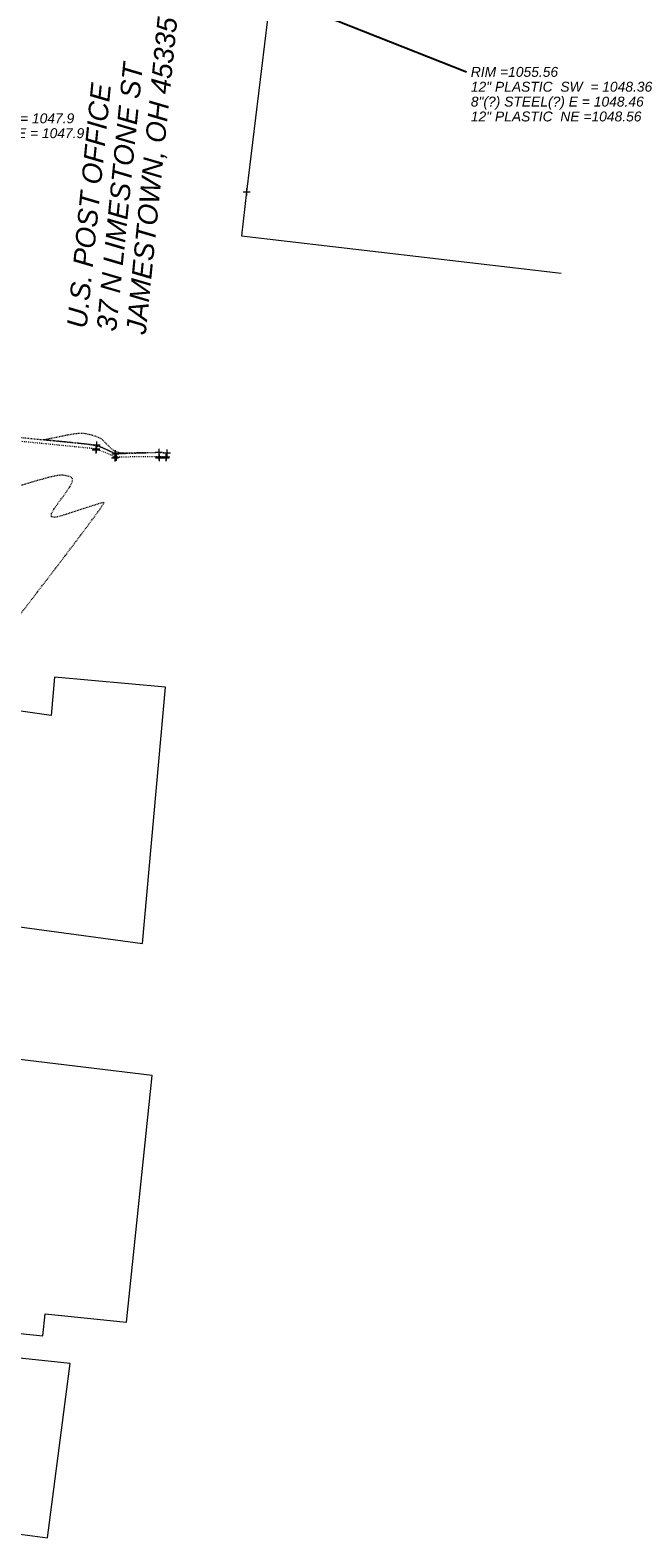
# Model space of a CAD drawing. Header units: feet. Extents: x 1620773 to 1693143, y 557267 to 607752.
# Tile 17 of 256: x 1621001 to 1621088, y 607073 to 607287. Entities that reach past the tile are written whole.
import ezdxf

# ---------------------------------------------------------------- set-up
doc = ezdxf.new("R2010")
doc.units = ezdxf.units.FT
doc.header["$MEASUREMENT"] = 0
for name, pattern in [('DGN Style 1', [0.16325, 0.000271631, -0.162979]), ('DGN Style 5', [0.190142, 0.081489, -0.108652]), ('HIDDEN2', [0.1875, 0.125, -0.0625])]:
    doc.linetypes.add(name, pattern=pattern)
for name, color, linetype, lineweight in [('BD_X_Building', 241, 'Continuous', 0), ('PV_P_EOP', 7, 'Continuous', 30), ('PV_X_Curb', 120, 'DGN Style 1', 0), ('PV_X_Parking_Lot', 7, 'DGN Style 5', 0), ('UT_X_Sanitary_Text', 7, 'Continuous', 0)]:
    doc.layers.add(name, color=color, linetype=linetype, lineweight=lineweight)
doc.layers.add('DT_X_Contour_Minor', color=1, linetype='HIDDEN2', lineweight=9, transparency=0.5)
doc.layers.add('SV_X_Shot_Marker (Construction)', color=40, linetype='Continuous', lineweight=0, transparency=0.5)
doc.styles.add('Label - LeftTop', font='ariali.ttf', dxfattribs={"height": 0.14})
doc.styles.add('Slanted-Normal LS 0.50 Masked', font='ariali.ttf', dxfattribs={"height": 0.14})
doc.styles.add('Style-Arial', font='arial.ttf')
doc.dimstyles.get("Standard").update_dxf_attribs({"dimtxt": 0.18, "dimasz": 0.18, "dimexe": 0.18, "dimexo": 0.0625, "dimgap": 0.09, "dimtad": 0, "dimtih": 1, "dimtoh": 1, "dimdec": 4, "dimzin": 0, "dimdsep": 46, "dimtxsty": 'Standard', "dimcen": 0.09, "dimadec": 0, "dimazin": 0, "dimtfac": 1, "dimtdec": 4, "dimtofl": 0, "dimtmove": 0, "dimatfit": 3, "dimfxl": 1, "dimtolj": 1, "dimtzin": 0, "dimarcsym": 0})

# ---------------------------------------------------------------- blocks, each defined once
blk = doc.blocks.new('SVPT_689')
at = {"layer": 'SV_X_Shot_Marker (Construction)', "transparency": 33554495}
for p, q in [((-0.025, 0), (0.025, 0)), ((0, 0.025), (0, -0.025))]:
    blk.add_line(p, q, dxfattribs=at)
blk.add_point((0, 0), dxfattribs=at)
blk = doc.blocks.new('SVPT_690')
at = {"layer": 'SV_X_Shot_Marker (Construction)', "transparency": 33554495}
for p, q in [((-0.025, 0), (0.025, 0)), ((0, 0.025), (0, -0.025))]:
    blk.add_line(p, q, dxfattribs=at)
blk.add_point((0, 0), dxfattribs=at)
blk = doc.blocks.new('SVPT_691')
at = {"layer": 'SV_X_Shot_Marker (Construction)', "transparency": 33554495}
for p, q in [((-0.025, 0), (0.025, 0)), ((0, 0.025), (0, -0.025))]:
    blk.add_line(p, q, dxfattribs=at)
blk.add_point((0, 0), dxfattribs=at)
blk = doc.blocks.new('SVPT_692')
at = {"layer": 'SV_X_Shot_Marker (Construction)', "transparency": 33554495}
for p, q in [((-0.025, 0), (0.025, 0)), ((0, 0.025), (0, -0.025))]:
    blk.add_line(p, q, dxfattribs=at)
blk.add_point((0, 0), dxfattribs=at)
blk = doc.blocks.new('SVPT_693')
at = {"layer": 'SV_X_Shot_Marker (Construction)', "transparency": 33554495}
for p, q in [((-0.025, 0), (0.025, 0)), ((0, 0.025), (0, -0.025))]:
    blk.add_line(p, q, dxfattribs=at)
blk.add_point((0, 0), dxfattribs=at)
blk = doc.blocks.new('SVPT_694')
at = {"layer": 'SV_X_Shot_Marker (Construction)', "transparency": 33554495}
for p, q in [((-0.025, 0), (0.025, 0)), ((0, 0.025), (0, -0.025))]:
    blk.add_line(p, q, dxfattribs=at)
blk.add_point((0, 0), dxfattribs=at)
blk = doc.blocks.new('SVPT_695')
at = {"layer": 'SV_X_Shot_Marker (Construction)', "transparency": 33554495}
for p, q in [((-0.025, 0), (0.025, 0)), ((0, 0.025), (0, -0.025))]:
    blk.add_line(p, q, dxfattribs=at)
blk.add_point((0, 0), dxfattribs=at)
blk = doc.blocks.new('SVPT_696')
at = {"layer": 'SV_X_Shot_Marker (Construction)', "transparency": 33554495}
for p, q in [((-0.025, 0), (0.025, 0)), ((0, 0.025), (0, -0.025))]:
    blk.add_line(p, q, dxfattribs=at)
blk.add_point((0, 0), dxfattribs=at)
blk = doc.blocks.new('SVPT_697')
at = {"layer": 'SV_X_Shot_Marker (Construction)', "transparency": 33554495}
for p, q in [((-0.025, 0), (0.025, 0)), ((0, 0.025), (0, -0.025))]:
    blk.add_line(p, q, dxfattribs=at)
blk.add_point((0, 0), dxfattribs=at)
blk = doc.blocks.new('SVPT_698')
at = {"layer": 'SV_X_Shot_Marker (Construction)', "transparency": 33554495}
for p, q in [((-0.025, 0), (0.025, 0)), ((0, 0.025), (0, -0.025))]:
    blk.add_line(p, q, dxfattribs=at)
blk.add_point((0, 0), dxfattribs=at)
blk = doc.blocks.new('SVPT_699')
at = {"layer": 'SV_X_Shot_Marker (Construction)', "transparency": 33554495}
for p, q in [((0, 0.025), (0, -0.025)), ((-0.025, 0), (0.025, 0))]:
    blk.add_line(p, q, dxfattribs=at)
blk.add_point((0, 0), dxfattribs=at)
blk = doc.blocks.new('SVPT_700')
at = {"layer": 'SV_X_Shot_Marker (Construction)', "transparency": 33554495}
for p, q in [((-0.025, 0), (0.025, 0)), ((0, 0.025), (0, -0.025))]:
    blk.add_line(p, q, dxfattribs=at)
blk.add_point((0, 0), dxfattribs=at)
blk = doc.blocks.new('SVPT_1046')
at = {"layer": 'SV_X_Shot_Marker (Construction)', "transparency": 33554495}
for p, q in [((0, 0.025), (0, -0.025)), ((-0.025, 0), (0.025, 0))]:
    blk.add_line(p, q, dxfattribs=at)
blk.add_point((0, 0), dxfattribs=at)
blk = doc.blocks.new('TerminatorOpen_0.5')
at = {"color": 0, "linetype": 'ByBlock', "lineweight": -2}
for q in [(-1, 0.25), (-1, 0), (-1, -0.25)]:
    blk.add_line((0, 0), q, dxfattribs=at)

msp = doc.modelspace()

# ---------------------------------------------------------------- linework, layer by layer
at = {"layer": 'BD_X_Building'}
for p, q in [((1621032.08, 607263.66), (1621031.33, 607257.46)), ((1621031.33, 607257.46), (1621076.52, 607252.16)), ((1621004.93, 607195.04), (1621004.44, 607189.66)), ((1621020.6, 607193.63), (1621004.93, 607195.04)), ((1621017.34, 607157.42), (1621020.6, 607193.63)), ((1621004.44, 607189.66), (1620985.99, 607192.3)), ((1620983.53, 607161.98), (1621017.34, 607157.42)), ((1621018.75, 607138.78), (1620973, 607144.29)), ((1621015.08, 607103.88), (1621018.75, 607138.78)), ((1621003.27, 607101.96), (1621003.6, 607105.09)), ((1621003.6, 607105.09), (1621015.08, 607103.88)), ((1621007.14, 607098.06), (1620967.57, 607102.17)), ((1620990.8, 607103.27), (1621003.27, 607101.96)), ((1621003.92, 607073.42), (1621007.14, 607098.06)), ((1620965.86, 607078.39), (1621003.92, 607073.42))]:
    msp.add_line(p, q, dxfattribs=at)
at = {"layer": 'BD_X_Building', "flags": 128}
msp.add_lwpolyline([(1621036.31, 607298.57), (1621032.08, 607263.66)], dxfattribs=at)
at = {"layer": 'DT_X_Contour_Minor', "transparency": 33554559, "elevation": 1054, "flags": 128}
for points in [[(1621003.36, 607228.62), (1621007.12, 607229.38), (1621007.87, 607229.5), (1621008.53, 607229.56), (1621009.08, 607229.55), (1621009.53, 607229.47), (1621010.6, 607229.17), (1621010.99, 607229.03), (1621011.36, 607228.84), (1621011.71, 607228.59), (1621012.04, 607228.29), (1621012.9, 607227.41), (1621013.26, 607227.13), (1621013.71, 607226.92), (1621014.24, 607226.8), (1621014.85, 607226.77), (1621017.91, 607226.79), (1621014.84, 607226.69), (1621014.26, 607226.67), (1621013.85, 607226.66), (1621013.6, 607226.65), (1621013.51, 607226.65), (1621013.51, 607226.65), (1621013.46, 607226.68), (1621013.06, 607226.86), (1621011.65, 607227.5), (1621011.16, 607227.67), (1621010.49, 607227.82), (1621009.64, 607227.96), (1621008.61, 607228.09), (1621003.36, 607228.62)], [(1620991.02, 607219.24), (1620988.27, 607218.39), (1620986.2, 607217.78), (1620984.79, 607217.43), (1620984.05, 607217.32), (1620982.97, 607217.38), (1620982.27, 607217.42), (1620980.96, 607217.53), (1620979.06, 607217.68), (1620976.56, 607217.9), (1620969.09, 607218.54), (1620966.62, 607218.69), (1620964.81, 607218.65), (1620963.65, 607218.42), (1620963.15, 607218), (1620962.69, 607216.63), (1620962.51, 607216.16), (1620962.32, 607215.79), (1620962.1, 607215.52), (1620961.88, 607215.34), (1620961.25, 607214.99), (1620961.03, 607214.8), (1620960.84, 607214.49), (1620960.69, 607214.05), (1620960.57, 607213.49), (1620960.29, 607211.84), (1620960.15, 607210.95), (1620959.95, 607209.53), (1620959.68, 607207.57), (1620959.34, 607205.07), (1620958.36, 607197.69), (1620958.06, 607195.25), (1620957.89, 607193.49), (1620957.87, 607192.4), (1620957.98, 607191.97), (1620958.47, 607191.74), (1620958.62, 607191.63), (1620958.7, 607191.51), (1620958.73, 607191.36), (1620958.69, 607191.19), (1620958.5, 607190.69), (1620958.75, 607190.31), (1620959.63, 607189.54), (1620961.14, 607188.37), (1620963.28, 607186.81), (1620969.84, 607182.14), (1620972.04, 607180.52), (1620973.72, 607179.18), (1620974.89, 607178.11), (1620975.54, 607177.32), (1620976.58, 607175.58), (1620977.57, 607175.86), (1620979.78, 607178.02), (1620983.2, 607182.04), (1620987.83, 607187.94), (1621001.8, 607206.17), (1621006.37, 607212.14), (1621009.58, 607216.4), (1621011.45, 607218.94), (1621011.96, 607219.77), (1621011.54, 607219.67), (1621011.26, 607219.59), (1621010.73, 607219.43), (1621009.96, 607219.18), (1621008.93, 607218.85), (1621005.88, 607217.85), (1621004.96, 607217.63), (1621004.49, 607217.74), (1621004.48, 607218.17), (1621004.91, 607218.92), (1621006.68, 607221.35), (1621007.22, 607222.16), (1621007.49, 607222.76), (1621007.49, 607223.17), (1621007.23, 607223.36), (1621006.19, 607223.62), (1621005.46, 607223.58), (1621004.06, 607223.28), (1621001.98, 607222.7), (1620999.24, 607221.85), (1620991.02, 607219.24)]]:
    msp.add_lwpolyline(points, dxfattribs=at)
at = {"layer": 'PV_X_Curb', "flags": 128}
msp.add_lwpolyline([(1621020.73, 607226.2), (1621019.69, 607226.22), (1621013.62, 607226.16), (1621010.81, 607227.32), (1620993.01, 607229.09), (1620979.21, 607230.22), (1620977.74, 607230.5)], dxfattribs=at)
at = {"layer": 'PV_X_Parking_Lot', "flags": 128}
msp.add_lwpolyline([(1620961.75, 607231.83), (1620966.33, 607231.27), (1620969.53, 607231), (1620977.54, 607230.77), (1620979.01, 607231.04), (1620993.08, 607229.63), (1621010.86, 607227.89), (1621013.52, 607226.65), (1621019.69, 607226.85), (1621020.8, 607226.76)], dxfattribs=at)

# ---------------------------------------------------------------- block references
at = {"layer": 'SV_X_Shot_Marker (Construction)', "transparency": 33554495, "xscale": 20, "yscale": 20, "zscale": 20}
for name, p in [('SVPT_1046', (1621032.08, 607263.66)), ('SVPT_700', (1621010.77, 607227.18)), ('SVPT_699', (1621010.81, 607227.32)), ('SVPT_698', (1621010.86, 607227.89)), ('SVPT_692', (1621019.69, 607226.85)), ('SVPT_691', (1621020.8, 607226.76)), ('SVPT_695', (1621013.46, 607226.05)), ('SVPT_697', (1621013.52, 607226.65)), ('SVPT_696', (1621013.62, 607226.16)), ('SVPT_693', (1621019.69, 607226.22)), ('SVPT_694', (1621019.7, 607226.08)), ('SVPT_689', (1621020.64, 607226.07)), ('SVPT_690', (1621020.73, 607226.2))]:
    msp.add_blockref(name, p, dxfattribs=at)

# ---------------------------------------------------------------- texts
at = {"layer": 'PV_P_EOP', "linetype": 'Continuous', "insert": (1621006.67, 607244.55), "char_height": 2.8, "attachment_point": 1, "rotation": 84.274, "line_spacing_factor": 0.9, "style": 'Slanted-Normal LS 0.50 Masked', "bg_fill": 3, "box_fill_scale": 1.0125, "bg_fill_color": 7, "bg_fill_transparency": 0}
msp.add_mtext('U.S. POST OFFICE\\P37 N LIMESTONE ST\\PJAMESTOWN, OH 45335', dxfattribs=at)
at = {"layer": 'UT_X_Sanitary_Text', "insert": (1621063.76, 607281.31), "char_height": 1.4, "attachment_point": 1, "line_spacing_factor": 0.9, "style": 'Label - LeftTop'}
msp.add_mtext('RIM =1055.56\\P12" PLASTIC  SW  = 1048.36\\P8"(?) STEEL(?) E = 1048.46\\P12" PLASTIC  NE =1048.56', dxfattribs=at)

# ---------------------------------------------------------------- next in the draw order: texts
at = {"layer": 'UT_X_Sanitary_Text', "insert": (1620986.1, 607276.85), "char_height": 1.4, "attachment_point": 1, "line_spacing_factor": 0.9, "style": 'Label - LeftTop'}
msp.add_mtext('RIM = 1055.35\\P12" PLASTIC S = 1047.9\\P12" PLASTIC NE = 1047.9', dxfattribs=at)

# ---------------------------------------------------------------- next in the draw order: leaders
at = {"layer": 'UT_X_Sanitary_Text'}
msp.add_leader([(1620969.65, 607317.65), (1621063.16, 607280.6)], dimstyle='Standard', override={"dimscale": 10, "dimtxt": 0.14, "dimasz": 0.14, "dimgap": 0.07, "dimtad": 0, "dimtxsty": 'Style-Arial', "dimldrblk": 'TerminatorOpen_0.5'}, dxfattribs=at)

doc.saveas('drawing.dxf')
